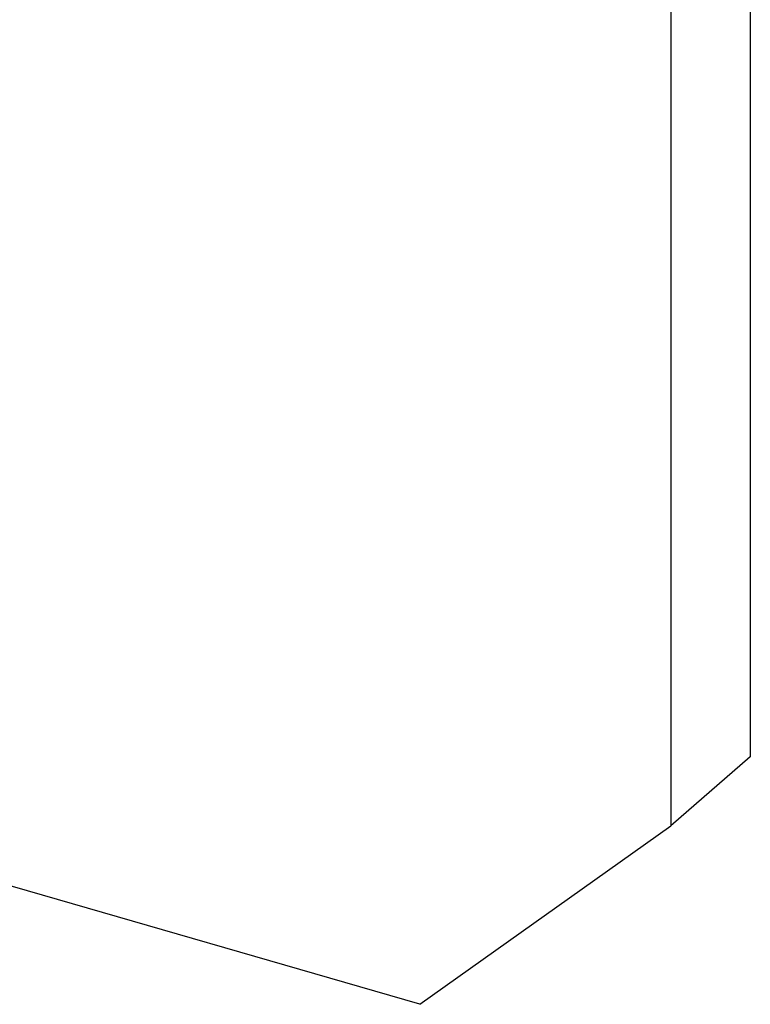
# Model space of a CAD drawing. Header units: millimetres. Extents: x 0 to 210, y 0 to 297.
# Tile 29 of 41: x 92.54 to 96.33, y 218.78 to 223.87. Entities that reach past the tile are written whole.
import ezdxf

# ---------------------------------------------------------------- set-up
doc = ezdxf.new("R2010")
doc.units = ezdxf.units.MM
doc.header["$LTSCALE"] = 19.36
doc.layers.get('0').update_dxf_attribs({"linetype": 'CONTINUOUS'})

msp = doc.modelspace()

# ---------------------------------------------------------------- linework, layer by layer
at = {"color": 7, "linetype": 'CONTINUOUS'}
for p, q in [((96.3257, 227.6776), (96.3257, 220.0566)), ((95.9132, 227.3204), (95.9132, 219.6993)), ((94.6142, 218.7753), (67.3344, 226.6503)), ((96.3257, 220.0566), (95.9132, 219.6993)), ((94.6142, 218.7753), (95.9132, 219.6993))]:
    msp.add_line(p, q, dxfattribs=at)

doc.saveas('drawing.dxf')
